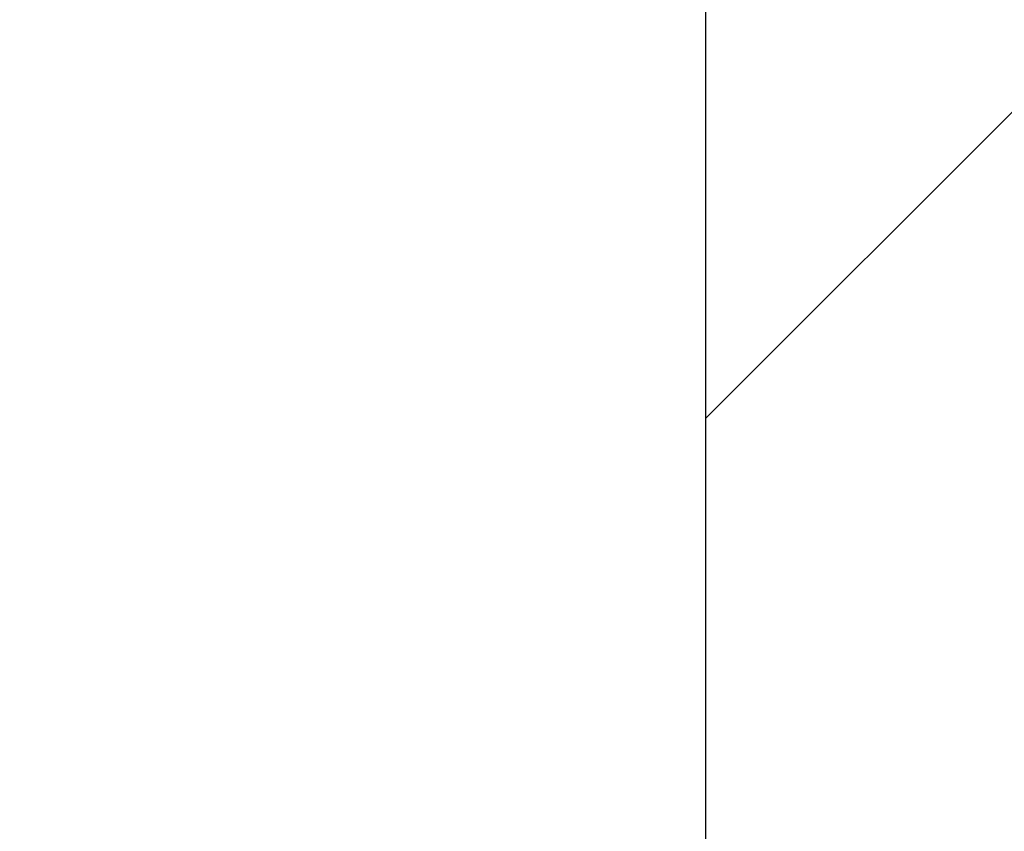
# Model space of a CAD drawing. Header units: millimetres. Extents: x -48448 to 452754, y -13941 to 17062.
# Tile 218 of 256: x 15361.93 to 15363.28, y 3600.47 to 3601.58. Entities that reach past the tile are written whole.
import ezdxf

# ---------------------------------------------------------------- set-up
doc = ezdxf.new("R2010")
doc.units = ezdxf.units.MM

msp = doc.modelspace()

# ---------------------------------------------------------------- hatches: boundary and pattern name
at = {"lineweight": 9}
h = msp.add_hatch(dxfattribs=at)
h.set_pattern_fill('ANSI31', color=256)
h.set_pattern_definition([(45, (-70561.6295, 42151.864), (-2.24506403, 2.24506403), [])])
h.paths.add_polyline_path([(15468.8829, 3594.5862), (15468.8829, 3597.0862), (15398.8829, 3597.0862), (15398.8829, 3527.0862), (15401.3829, 3527.0862, 0.414214), (15405.8829, 3531.5862), (15405.8829, 3581.0862, -0.414214), (15414.8829, 3590.0862), (15464.3829, 3590.0862, 0.414214)])
h.paths.add_polyline_path([(15422.8686, 3605.0862), (15422.8686, 3608.0862), (15362.8686, 3608.0862), (15362.8686, 3568.0862), (15365.8686, 3568.0862, 0.414214), (15368.8686, 3571.0862), (15368.8686, 3596.0862, -0.414214), (15374.8686, 3602.0862), (15419.8686, 3602.0862, 0.414214)])
h = msp.add_hatch()
h.set_pattern_fill('ANSI33', color=256, scale=50)
h.set_pattern_definition([(45, (-70561.63, 42313.1), (-224.5064, 224.5064), []), (45, (-70337.12, 42313.1), (-224.5064, 224.5064), [158.75, -79.375])])
h.paths.add_polyline_path([(14973.8829, 2462.6319), (15373.8834, 2462.6319), (15373.8829, 3568.0837), (15362.8686, 3568.0862), (15362.8686, 3602.0862), (14973.8829, 3602.0862)])

# ---------------------------------------------------------------- linework, layer by layer
msp.add_lwpolyline([(15362.8686, 3568.0862), (15362.8686, 3608.0862), (15422.8686, 3608.0862), (15422.8686, 3605.0862, -0.414214), (15419.8686, 3602.0862), (15374.8686, 3602.0862, 0.414214), (15368.8686, 3596.0862), (15368.8686, 3571.0862, -0.414214), (15365.8686, 3568.0862), (15362.8686, 3568.0862)], format="xyb")

doc.saveas('drawing.dxf')
